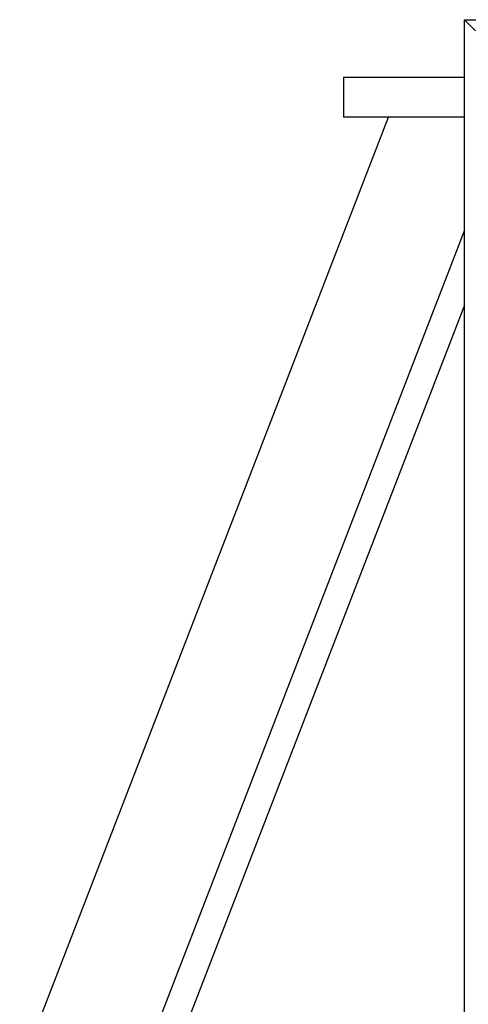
# Model space of a CAD drawing. Header units: inches. Extents: x 0 to 29700, y -16 to 21000.
# Tile 121 of 213: x 6899 to 7012, y 17356 to 17603. Entities that reach past the tile are written whole.
import ezdxf

# ---------------------------------------------------------------- set-up
doc = ezdxf.new("R2010")
doc.units = ezdxf.units.IN
doc.layers.add('1', color=7, linetype='Continuous', true_color=0xffffff)

msp = doc.modelspace()

# ---------------------------------------------------------------- linework, layer by layer
at = {"layer": '1', "color": 2, "linetype": 'Continuous', "lineweight": 25}
for p, q in [((7011.127, 17603.4), (7511.127, 17603.4)), ((7013.927, 17600.6), (7011.127, 17603.4)), ((7011.127, 16803.4), (7011.127, 17603.4)), ((6980.627, 17588.9), (7011.128, 17588.9)), ((6980.627, 17588.9), (6980.627, 17578.9)), ((6899.128, 17338.902), (6991.996, 17578.898)), ((7011.128, 17578.9), (6980.627, 17578.9)), ((7011.126, 17550.395), (6899.127, 17260.958)), ((7011.126, 17531.597), (6905.453, 17258.51))]:
    msp.add_line(p, q, dxfattribs=at)

doc.saveas('drawing.dxf')
